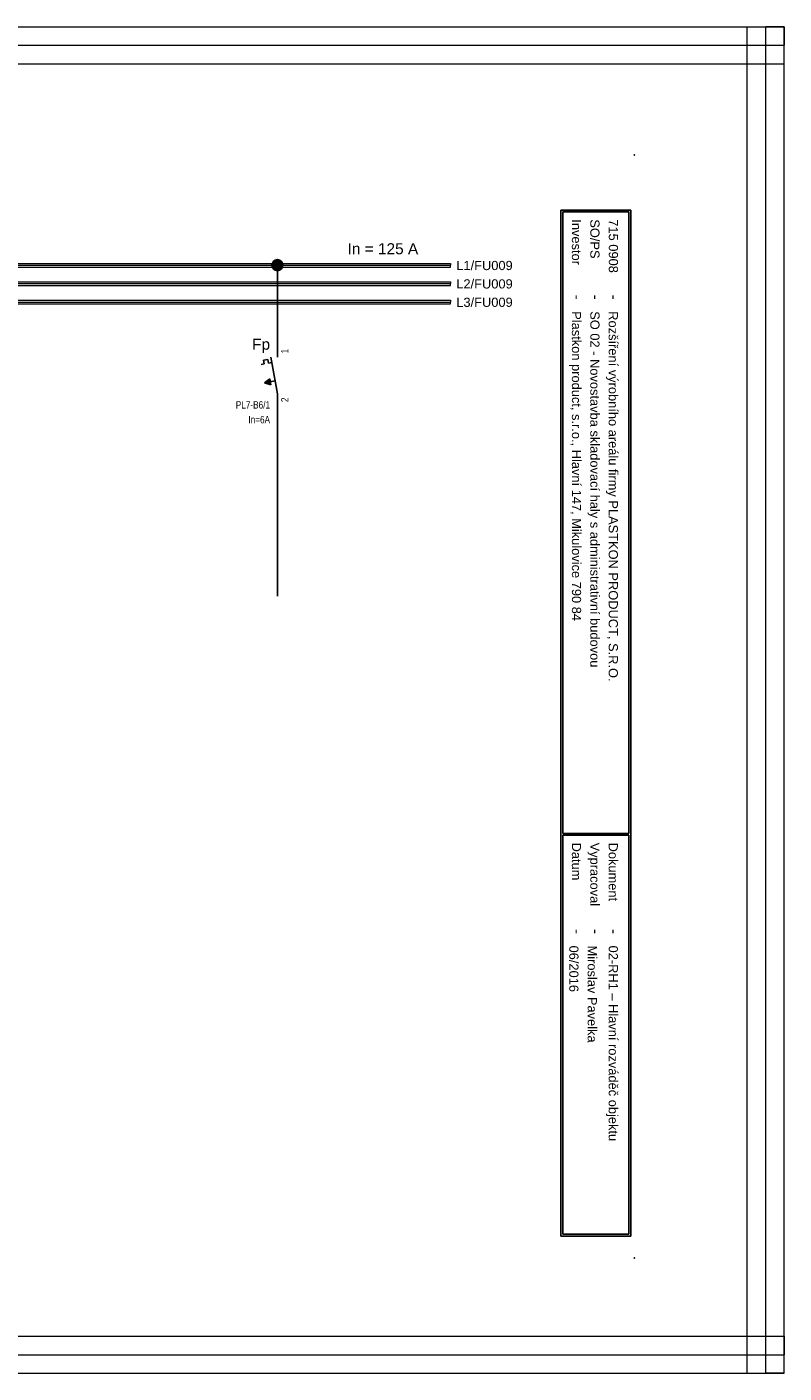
# Model space of a CAD drawing. Extents: x -721 to 7843, y 2912 to 4139.
# Tile 16 of 32: x 3405 to 3611, y 3359 to 3725. Entities that reach past the tile are written whole.
import ezdxf
from ezdxf.enums import TextEntityAlignment as Align

# ---------------------------------------------------------------- set-up
doc = ezdxf.new("R2010")
doc.units = 0
doc.header["$MEASUREMENT"] = 0
for name, color, linetype in [('1-KRESBA', 7, 'Continuous'), ('__Bílá', 7, 'Continuous'), ('__Oranžová', 30, 'Continuous'), ('__Vínová 220', 220, 'Continuous'), ('__Černá 250', 7, 'Continuous')]:
    doc.layers.add(name, color=color, linetype=linetype)
doc.styles.add('Arial', font='arial.ttf')

# ---------------------------------------------------------------- blocks, each defined once
blk = doc.blocks.new('BLK_Razítko_malé_pro_rozváděče')
at = {"layer": '__Bílá'}
for p, q in [((15, -1), (15, -20)), ((15, -1), (294, -1)), ((15.5, -1.5), (15.5, -19.5)), ((15.5, -1.5), (184.5, -1.5)), ((184.5, -1.5), (184.5, -19.5)), ((185, -1.5), (185, -19.5)), ((185, -1.5), (293.5, -1.5)), ((293.5, -19.5), (293.5, -1.5)), ((294, -20), (294, -1)), ((15, -20), (294, -20)), ((15.5, -19.5), (184.5, -19.5)), ((185, -19.5), (293.5, -19.5)), ((15, -405), (15, -419)), ((15, -405), (294, -405)), ((15.5, -405.5), (15.5, -418.5)), ((15.5, -405.5), (194.5, -405.5)), ((194.5, -405.5), (194.5, -418.5)), ((195, -405.5), (195, -418.5)), ((195, -405.5), (293.5, -405.5)), ((293.5, -405.5), (293.5, -418.5)), ((294, -405), (294, -419)), ((15, -419), (294, -419)), ((15.5, -418.5), (194.5, -418.5)), ((195, -418.5), (293.5, -418.5))]:
    blk.add_line(p, q, dxfattribs=at)
for p in [(0, 0), (300, 0), (0, -420), (300, -420)]:
    blk.add_point(p, dxfattribs=at)
at = {"layer": '__Bílá', "style": 'Arial'}
for s, height, p in [('-', 3, (38, -7)), ('Dokument', 2.5, (187, -7)), ('-', 3, (210.5, -7)), ('SO/PS', 2.5, (17.5, -12)), ('-', 3, (38, -12)), ('Vypracoval', 2.5, (187, -12)), ('-', 3, (210.5, -12)), ('Investor', 2.5, (17.5, -17)), ('Datum', 2.5, (187, -17)), ('-', 3, (38, -17)), ('-', 3, (210.5, -17)), ('PVLK PROJECT s.r.o. , Langrova 195/33,  787 01 Šumperk', 2.5, (17.5, -411)), ('Copyright © 2012 PVLK', 2.5, (197, -411)), ('Telefon: 773 836 685, mobil: 777 848 204, e-mail: %%Upavelka@pvlk.cz', 2.5, (17.5, -416)), ('Číslo dokumentu .....', 2.5, (197, -416))]:
    blk.add_text(s, height=height, dxfattribs=at).set_placement(p)
at = {"layer": '__Vínová 220', "char_height": 2.5, "attachment_point": 7, "style": 'Arial'}
for s, insert in [('715 0908', (17.5, -7)), ('Rozšíření výrobního areálu firmy PLASTKON PRODUCT, S.R.O.', (42.5, -7.75)), ('02-RH1 – Hlavní rozváděč objektu', (215, -7.75)), ('SO 02 - Novostavba skladovací haly s administrativní budovou', (42.5, -12.75)), ('Miroslav Pavelka', (215, -12.75)), ('Plastkon product, s.r.o., Hlavní 147, Mikulovice 790 84', (42.5, -17.75)), ('06/2016', (215, -17.75))]:
    blk.add_mtext(s, dxfattribs=dict(at, insert=insert))
at = {"layer": '__Vínová 220', "style": 'Arial'}
blk.add_attdef('ČÍSLO', text='', height=4, dxfattribs=at).set_placement((290, -416), align=Align.RIGHT)
blk = doc.blocks.new('L0001A02')
at = {"linetype": 'Continuous'}
h = blk.add_hatch(color=256, dxfattribs=at)
edge = h.paths.add_edge_path()
edge.add_arc((0, 0), 1.5, 0, 360)
blk.add_circle((0, 0), 1.5)
blk = doc.blocks.new('FEVA1462')
blk.add_hatch(color=256).paths.add_polyline_path([(-3.5, -2), (-2.06, -0.92), (-1.772, -2.504)])
for p, q in [((0, 5), (0, 10)), ((-3.752, 4.136), (-2.564, 4.352)), ((-3.752, 4.136), (-3.568, 3.124)), ((-2.564, 4.352), (-2.38, 3.34)), ((-1.818, 5), (0, -5)), ((-4.448, 2.964), (-3.568, 3.124)), ((-2.38, 3.34), (-1.544, 3.492)), ((-3.5, -2), (-2.06, -0.92)), ((-3.5, -2), (-0.64, -1.48)), ((-3.5, -2), (-1.772, -2.504)), ((-2.06, -0.92), (-1.772, -2.504)), ((0, -5), (0, -10))]:
    blk.add_line(p, q)
at = {"style": 'Arial'}
blk.add_attdef('POPIS', text='', height=3, dxfattribs=at).set_placement((-2, 7), align=Align.RIGHT)
at = {"style": 'Arial', "width": 0.8}
blk.add_attdef('NO1', (3, 6), '', height=2, rotation=90, dxfattribs=at)
for tag, p in [('TYP', (-2, -9)), ('PROUD', (-2, -13)), ('DOPLŇ1', (-2, -17)), ('DOPLŇ2', (-2, -21))]:
    blk.add_attdef(tag, text='', height=2, dxfattribs=at).set_placement(p, align=Align.RIGHT)
blk.add_attdef('CO1', text='', height=2, rotation=90, dxfattribs=at).set_placement((3, -6), align=Align.RIGHT)

msp = doc.modelspace()

# ---------------------------------------------------------------- linework, layer by layer
at = {"layer": '1-KRESBA'}
for p, q in [((3472.93, 3640.03), (3472.93, 3660)), ((3472.93, 3620.03), (3472.93, 3570))]:
    msp.add_line(p, q, dxfattribs=at)
at = {"layer": '__Oranžová', "lineweight": 0}
for p, q in [((3180, 3660.5), (3520, 3660.5)), ((3180, 3660), (3520, 3660)), ((3180, 3659.5), (3520, 3659.5)), ((3520, 3660.5), (3520, 3660)), ((3520, 3659.5), (3520, 3660)), ((3180, 3655.5), (3520, 3655.5)), ((3180, 3655), (3520, 3655)), ((3180, 3654.5), (3520, 3654.5)), ((3520, 3655.5), (3520, 3655)), ((3520, 3654.5), (3520, 3655)), ((3180, 3650.5), (3520, 3650.5)), ((3180, 3650), (3520, 3650)), ((3520, 3650.5), (3520, 3650)), ((3520, 3649.5), (3520, 3650)), ((3180, 3649.5), (3520, 3649.5))]:
    msp.add_line(p, q, dxfattribs=at)
at = {"layer": '__Vínová 220', "lineweight": 0}
for p, q in [((3114.29, 3724.82), (3610.69, 3724.82)), ((3600.69, 3358.74), (3600.69, 3724.82)), ((3600.69, 3724.82), (3605.69, 3724.82)), ((3605.69, 3358.74), (3605.69, 3724.82)), ((3610.69, 3724.82), (3605.69, 3724.82)), ((3610.69, 3724.82), (3610.69, 3719.82)), ((3610.69, 3358.74), (3610.69, 3724.82)), ((3114.29, 3719.82), (3610.69, 3719.82)), ((3610.69, 3714.82), (3610.69, 3719.82)), ((3114.29, 3714.82), (3610.69, 3714.82)), ((3114.29, 3368.74), (3610.69, 3368.74)), ((3610.69, 3368.74), (3610.69, 3363.74)), ((3114.29, 3363.74), (3610.69, 3363.74)), ((3610.69, 3358.74), (3610.69, 3363.74)), ((3114.29, 3358.74), (3610.69, 3358.74)), ((3600.69, 3358.74), (3605.69, 3358.74)), ((3610.69, 3358.74), (3605.69, 3358.74))]:
    msp.add_line(p, q, dxfattribs=at)

# ---------------------------------------------------------------- block references
at = {"layer": '1-KRESBA', "rotation": 270}
msp.add_blockref('BLK_Razítko_malé_pro_rozváděče', (3570, 3690), dxfattribs=at).add_auto_attribs({'ČÍSLO': '21.8'})
at = {"layer": '1-KRESBA'}
msp.add_blockref('L0001A02', (3472.93, 3660.03), dxfattribs=at)
at = {"layer": '__Černá 250'}
msp.add_blockref('FEVA1462', (3472.93, 3630.03), dxfattribs=at).add_auto_attribs({'POPIS': 'Fp', 'TYP': 'PL7-B6/1', 'PROUD': 'In=6A', 'CO1': '2', 'NO1': '1'})

# ---------------------------------------------------------------- texts
at = {"layer": '1-KRESBA', "color": 4, "linetype": 'Continuous', "style": 'Arial'}
msp.add_text('In = 125 A', height=3, dxfattribs=at).set_placement((3492, 3663))
at = {"layer": '__Oranžová', "lineweight": 0, "style": 'Arial'}
for s, p in [('L1/FU009', (3521.57, 3658.69)), ('L2/FU009', (3521.57, 3653.69)), ('L3/FU009', (3521.57, 3648.69))]:
    msp.add_text(s, height=2.5, dxfattribs=at).set_placement(p)

doc.saveas('drawing.dxf')
